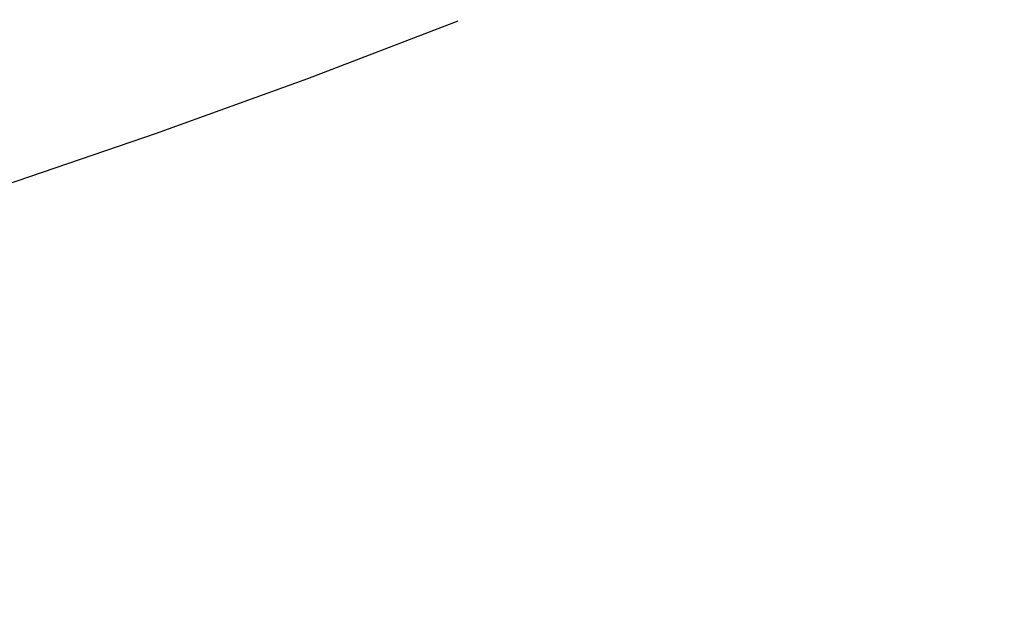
# Model space of a CAD drawing. Header units: millimetres. Extents: x 0 to 594, y 0 to 420.
# Tile 107 of 183: x 400.41 to 404.75, y 225.3 to 227.89. Entities that reach past the tile are written whole.
import ezdxf

# ---------------------------------------------------------------- set-up
doc = ezdxf.new("R2010")
doc.units = ezdxf.units.MM
doc.header["$LTSCALE"] = 32.67
doc.linetypes.add('PHANTOM', pattern=[0.8, 0.45, -0.05, 0.1, -0.05, 0.1, -0.05])
doc.layers.add('CRV', color=7, linetype='CONTINUOUS')

msp = doc.modelspace()

# ---------------------------------------------------------------- linework, layer by layer
at = {"layer": 'CRV', "color": 8, "linetype": 'PHANTOM'}
for centre, radius, start, end in [((388.90593, 261.89461), 108.95281, 350, 240), ((388.90593, 261.89461), 100.95281, 350, 240), ((436.1767, 253.5595), 52.95281, 212.114473, 140.830737), ((364.90593, 220.32539), 52.95281, 102.114473, 10.04379), ((436.1767, 253.5595), 60.95281, 229.8881679, 350), ((388.90593, 261.89461), 36.56568, 273.79536, 291.552978)]:
    msp.add_arc(centre, radius, start, end, dxfattribs=at)

doc.saveas('drawing.dxf')
